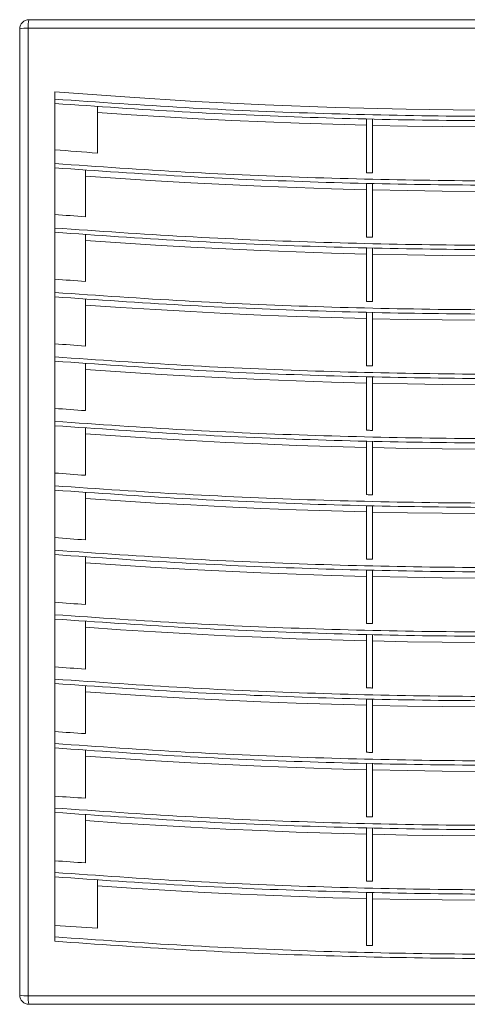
# Model space of a CAD drawing. Header units: millimetres. Extents: x -169 to 690, y -95 to 425.
# Tile 4 of 6: x 138 to 284, y 103 to 425. Entities that reach past the tile are written whole.
import ezdxf

# ---------------------------------------------------------------- set-up
doc = ezdxf.new("R2010")
doc.units = ezdxf.units.MM

msp = doc.modelspace()

# ---------------------------------------------------------------- linework, layer by layer
at = {"color": 7, "linetype": 'Continuous', "lineweight": 15}
for p, q in [((140.55, 425.41), (456.55, 425.41)), ((137.55, 106.41), (137.55, 422.41)), ((456.79, 422.65), (140.31, 422.65)), ((140.31, 422.65), (140.31, 106.17)), ((149.05, 401.84), (149.05, 399.44)), ((149.05, 399.44), (149.05, 398.02)), ((149.05, 398.02), (149.05, 380.72)), ((163.05, 381.79), (163.05, 397.01)), ((251.05, 375.38), (251.05, 393.04)), ((253.05, 393), (253.05, 375.33)), ((149.05, 380.72), (149.05, 378.36)), ((149.05, 378.36), (149.05, 376.95)), ((149.05, 376.95), (149.05, 359.6)), ((159.05, 360.95), (159.05, 376.21)), ((251.05, 354.32), (251.05, 371.97)), ((253.05, 371.92), (253.05, 354.27)), ((149.05, 359.6), (149.05, 357.28)), ((149.05, 357.28), (149.05, 355.87)), ((149.05, 355.87), (149.05, 338.48)), ((159.05, 339.82), (159.05, 355.14)), ((251.05, 333.26), (251.05, 350.89)), ((253.05, 350.84), (253.05, 333.22)), ((149.05, 338.48), (149.05, 336.21)), ((149.05, 336.21), (149.05, 334.79)), ((149.05, 334.79), (149.05, 317.37)), ((159.05, 318.68), (159.05, 334.06)), ((251.05, 312.2), (251.05, 329.81)), ((253.05, 329.77), (253.05, 312.16)), ((149.05, 317.37), (149.05, 315.13)), ((149.05, 315.13), (149.05, 313.72)), ((149.05, 313.72), (149.05, 296.25)), ((159.05, 297.55), (159.05, 312.98)), ((251.05, 291.14), (251.05, 308.73)), ((253.05, 308.69), (253.05, 291.1)), ((149.05, 296.25), (149.05, 294.05)), ((149.05, 294.05), (149.05, 292.64)), ((149.05, 292.64), (149.05, 275.13)), ((159.05, 276.42), (159.05, 291.9)), ((251.05, 270.08), (251.05, 287.66)), ((253.05, 287.61), (253.05, 270.04)), ((149.05, 275.13), (149.05, 272.98)), ((149.05, 272.98), (149.05, 271.56)), ((149.05, 271.56), (149.05, 254.02)), ((159.05, 255.29), (159.05, 270.83)), ((251.05, 249.02), (251.05, 266.58)), ((253.05, 266.54), (253.05, 248.97)), ((149.05, 254.02), (149.05, 251.9)), ((149.05, 251.9), (149.05, 250.48)), ((149.05, 250.48), (149.05, 232.91)), ((159.05, 234.17), (159.05, 249.75)), ((251.05, 227.96), (251.05, 245.5)), ((253.05, 245.46), (253.05, 227.91)), ((149.05, 232.91), (149.05, 230.82)), ((149.05, 230.82), (149.05, 229.41)), ((149.05, 229.41), (149.05, 211.79)), ((159.05, 213.04), (159.05, 228.67)), ((251.05, 206.89), (251.05, 224.43)), ((253.05, 224.38), (253.05, 206.85)), ((149.05, 211.79), (149.05, 209.74)), ((149.05, 209.74), (149.05, 208.33)), ((149.05, 208.33), (149.05, 190.68)), ((159.05, 191.92), (159.05, 207.6)), ((251.05, 185.83), (251.05, 203.35)), ((253.05, 203.3), (253.05, 185.78)), ((149.05, 190.68), (149.05, 188.67)), ((149.05, 188.67), (149.05, 187.25)), ((149.05, 187.25), (149.05, 169.57)), ((159.05, 170.79), (159.05, 186.52)), ((251.05, 164.76), (251.05, 182.27)), ((253.05, 182.23), (253.05, 164.72)), ((149.05, 169.57), (149.05, 167.59)), ((149.05, 167.59), (149.05, 166.18)), ((149.05, 166.18), (149.05, 148.46)), ((159.05, 149.67), (159.05, 165.44)), ((251.05, 143.7), (251.05, 161.2)), ((253.05, 161.15), (253.05, 143.65)), ((149.05, 148.46), (149.05, 146.51)), ((149.05, 146.51), (149.05, 145.1)), ((149.05, 145.1), (149.05, 127.35)), ((163.05, 128.29), (163.05, 144.09)), ((251.05, 122.63), (251.05, 140.12)), ((253.05, 140.07), (253.05, 122.59)), ((149.05, 127.35), (149.05, 125.44)), ((149.05, 125.44), (149.05, 124.02)), ((140.31, 106.17), (456.79, 106.17)), ((456.55, 103.41), (140.55, 103.41))]:
    msp.add_line(p, q, dxfattribs=at)
at = {"color": 7, "linetype": 'Continuous', "lineweight": 15, "flags": 128}
for points in [[(448.05, 401.84), (425.13, 400.14), (402.16, 398.71), (379.17, 397.57), (356.15, 396.72), (333.12, 396.15), (310.07, 395.87), (287.02, 395.87), (263.98, 396.15), (240.94, 396.72), (217.93, 397.57), (194.93, 398.71), (171.97, 400.14), (149.05, 401.84)], [(163.05, 395.05), (174.03, 394.31), (185.01, 393.64), (196, 393.02), (207, 392.47), (218.01, 391.99), (229.02, 391.56), (240.03, 391.2), (251.05, 390.9)], [(253.05, 390.85), (264.42, 390.62), (275.8, 390.45), (287.17, 390.35), (298.55, 390.32), (309.93, 390.35), (321.3, 390.45), (332.68, 390.62), (344.05, 390.85)], [(163.05, 381.79), (161.3, 381.92), (159.55, 382.05), (157.8, 382.18), (156.05, 382.31), (154.3, 382.45), (152.55, 382.58), (150.8, 382.72), (149.05, 382.86)], [(159.05, 374.26), (170.52, 373.46), (182.01, 372.74), (193.5, 372.08), (205, 371.49), (216.5, 370.97), (228.01, 370.52), (239.53, 370.14), (251.05, 369.82)], [(251.05, 375.38), (251.3, 375.37), (251.55, 375.37), (251.8, 375.36), (252.05, 375.35), (252.3, 375.35), (252.55, 375.34), (252.8, 375.34), (253.05, 375.33)], [(253.05, 369.77), (264.42, 369.54), (275.8, 369.37), (287.17, 369.27), (298.55, 369.24), (309.93, 369.27), (321.3, 369.37), (332.68, 369.54), (344.05, 369.77)], [(159.05, 360.95), (157.8, 361.04), (156.55, 361.14), (155.3, 361.23), (154.05, 361.33), (152.8, 361.42), (151.55, 361.52), (150.3, 361.62), (149.05, 361.71)], [(251.05, 354.32), (251.3, 354.32), (251.55, 354.31), (251.8, 354.3), (252.05, 354.3), (252.3, 354.29), (252.55, 354.29), (252.8, 354.28), (253.05, 354.27)], [(159.05, 353.18), (170.52, 352.39), (182.01, 351.66), (193.5, 351), (205, 350.42), (216.5, 349.9), (228.01, 349.44), (239.53, 349.06), (251.05, 348.74)], [(253.05, 348.7), (264.42, 348.46), (275.8, 348.3), (287.17, 348.2), (298.55, 348.16), (309.93, 348.2), (321.3, 348.3), (332.68, 348.46), (344.05, 348.7)], [(159.05, 339.82), (157.8, 339.91), (156.55, 340), (155.3, 340.09), (154.05, 340.19), (152.8, 340.28), (151.55, 340.38), (150.3, 340.47), (149.05, 340.57)], [(159.05, 332.1), (170.52, 331.31), (182.01, 330.58), (193.5, 329.93), (205, 329.34), (216.5, 328.82), (228.01, 328.37), (239.53, 327.98), (251.05, 327.67)], [(251.05, 333.26), (251.3, 333.26), (251.55, 333.25), (251.8, 333.25), (252.05, 333.24), (252.3, 333.23), (252.55, 333.23), (252.8, 333.22), (253.05, 333.22)], [(253.05, 327.62), (264.42, 327.39), (275.8, 327.22), (287.17, 327.12), (298.55, 327.09), (309.93, 327.12), (321.3, 327.22), (332.68, 327.39), (344.05, 327.62)], [(159.05, 318.68), (157.8, 318.77), (156.55, 318.87), (155.3, 318.96), (154.05, 319.05), (152.8, 319.14), (151.55, 319.24), (150.3, 319.33), (149.05, 319.43)], [(159.05, 311.03), (170.52, 310.23), (182.01, 309.51), (193.5, 308.85), (205, 308.26), (216.5, 307.74), (228.01, 307.29), (239.53, 306.91), (251.05, 306.59)], [(251.05, 312.2), (251.3, 312.2), (251.55, 312.19), (251.8, 312.19), (252.05, 312.18), (252.3, 312.17), (252.55, 312.17), (252.8, 312.16), (253.05, 312.16)], [(253.05, 306.54), (264.42, 306.31), (275.8, 306.14), (287.17, 306.04), (298.55, 306.01), (309.93, 306.04), (321.3, 306.14), (332.68, 306.31), (344.05, 306.54)], [(159.05, 297.55), (157.8, 297.64), (156.55, 297.73), (155.3, 297.82), (154.05, 297.91), (152.8, 298.01), (151.55, 298.1), (150.3, 298.2), (149.05, 298.29)], [(159.05, 289.95), (170.52, 289.16), (182.01, 288.43), (193.5, 287.77), (205, 287.18), (216.5, 286.66), (228.01, 286.21), (239.53, 285.83), (251.05, 285.51)], [(251.05, 291.14), (251.3, 291.14), (251.55, 291.13), (251.8, 291.13), (252.05, 291.12), (252.3, 291.11), (252.55, 291.11), (252.8, 291.1), (253.05, 291.1)], [(253.05, 285.46), (264.42, 285.23), (275.8, 285.07), (287.17, 284.97), (298.55, 284.93), (309.93, 284.97), (321.3, 285.07), (332.68, 285.23), (344.05, 285.46)], [(159.05, 276.42), (157.8, 276.51), (156.55, 276.6), (155.3, 276.69), (154.05, 276.78), (152.8, 276.87), (151.55, 276.97), (150.3, 277.06), (149.05, 277.15)], [(159.05, 268.87), (170.52, 268.08), (182.01, 267.35), (193.5, 266.7), (205, 266.11), (216.5, 265.59), (228.01, 265.14), (239.53, 264.75), (251.05, 264.44)], [(251.05, 270.08), (251.3, 270.08), (251.55, 270.07), (251.8, 270.07), (252.05, 270.06), (252.3, 270.05), (252.55, 270.05), (252.8, 270.04), (253.05, 270.04)], [(253.05, 264.39), (264.42, 264.15), (275.8, 263.99), (287.17, 263.89), (298.55, 263.86), (309.93, 263.89), (321.3, 263.99), (332.68, 264.15), (344.05, 264.39)], [(159.05, 255.29), (157.8, 255.38), (156.55, 255.47), (155.3, 255.56), (154.05, 255.65), (152.8, 255.74), (151.55, 255.83), (150.3, 255.92), (149.05, 256.02)], [(251.05, 249.02), (251.3, 249.01), (251.55, 249.01), (251.8, 249), (252.05, 249), (252.3, 248.99), (252.55, 248.99), (252.8, 248.98), (253.05, 248.97)], [(159.05, 247.79), (170.52, 247), (182.01, 246.28), (193.5, 245.62), (205, 245.03), (216.5, 244.51), (228.01, 244.06), (239.53, 243.67), (251.05, 243.36)], [(253.05, 243.31), (264.42, 243.08), (275.8, 242.91), (287.17, 242.81), (298.55, 242.78), (309.93, 242.81), (321.3, 242.91), (332.68, 243.08), (344.05, 243.31)], [(159.05, 234.17), (157.8, 234.25), (156.55, 234.34), (155.3, 234.43), (154.05, 234.52), (152.8, 234.61), (151.55, 234.7), (150.3, 234.79), (149.05, 234.88)], [(159.05, 226.72), (170.52, 225.92), (182.01, 225.2), (193.5, 224.54), (205, 223.95), (216.5, 223.43), (228.01, 222.98), (239.53, 222.6), (251.05, 222.28)], [(251.05, 227.96), (251.3, 227.95), (251.55, 227.95), (251.8, 227.94), (252.05, 227.93), (252.3, 227.93), (252.55, 227.92), (252.8, 227.92), (253.05, 227.91)], [(253.05, 222.23), (264.42, 222), (275.8, 221.83), (287.17, 221.73), (298.55, 221.7), (309.93, 221.73), (321.3, 221.83), (332.68, 222), (344.05, 222.23)], [(159.05, 213.04), (157.8, 213.13), (156.55, 213.21), (155.3, 213.3), (154.05, 213.39), (152.8, 213.48), (151.55, 213.57), (150.3, 213.66), (149.05, 213.75)], [(251.05, 206.89), (251.3, 206.89), (251.55, 206.88), (251.8, 206.88), (252.05, 206.87), (252.3, 206.87), (252.55, 206.86), (252.8, 206.85), (253.05, 206.85)], [(159.05, 205.64), (170.52, 204.85), (182.01, 204.12), (193.5, 203.47), (205, 202.88), (216.5, 202.36), (228.01, 201.9), (239.53, 201.52), (251.05, 201.2)], [(253.05, 201.16), (264.42, 200.92), (275.8, 200.76), (287.17, 200.66), (298.55, 200.62), (309.93, 200.66), (321.3, 200.76), (332.68, 200.92), (344.05, 201.16)], [(159.05, 191.92), (157.8, 192), (156.55, 192.09), (155.3, 192.17), (154.05, 192.26), (152.8, 192.35), (151.55, 192.44), (150.3, 192.53), (149.05, 192.62)], [(159.05, 184.56), (170.52, 183.77), (182.01, 183.05), (193.5, 182.39), (205, 181.8), (216.5, 181.28), (228.01, 180.83), (239.53, 180.44), (251.05, 180.13)], [(251.05, 185.83), (251.3, 185.82), (251.55, 185.82), (251.8, 185.81), (252.05, 185.81), (252.3, 185.8), (252.55, 185.8), (252.8, 185.79), (253.05, 185.78)], [(253.05, 180.08), (264.42, 179.85), (275.8, 179.68), (287.17, 179.58), (298.55, 179.55), (309.93, 179.58), (321.3, 179.68), (332.68, 179.85), (344.05, 180.08)], [(159.05, 170.79), (157.8, 170.88), (156.55, 170.96), (155.3, 171.05), (154.05, 171.13), (152.8, 171.22), (151.55, 171.31), (150.3, 171.4), (149.05, 171.48)], [(251.05, 164.76), (251.3, 164.76), (251.55, 164.75), (251.8, 164.75), (252.05, 164.74), (252.3, 164.74), (252.55, 164.73), (252.8, 164.73), (253.05, 164.72)], [(159.05, 163.49), (170.52, 162.69), (182.01, 161.97), (193.5, 161.31), (205, 160.72), (216.5, 160.2), (228.01, 159.75), (239.53, 159.37), (251.05, 159.05)], [(253.05, 159), (264.42, 158.77), (275.8, 158.6), (287.17, 158.5), (298.55, 158.47), (309.93, 158.5), (321.3, 158.6), (332.68, 158.77), (344.05, 159)], [(159.05, 149.67), (157.8, 149.75), (156.55, 149.84), (155.3, 149.92), (154.05, 150.01), (152.8, 150.09), (151.55, 150.18), (150.3, 150.27), (149.05, 150.36)], [(163.05, 142.13), (174.03, 141.39), (185.01, 140.71), (196, 140.1), (207, 139.55), (218.01, 139.06), (229.02, 138.64), (240.03, 138.27), (251.05, 137.97)], [(251.05, 143.7), (251.3, 143.69), (251.55, 143.69), (251.8, 143.68), (252.05, 143.68), (252.3, 143.67), (252.55, 143.67), (252.8, 143.66), (253.05, 143.65)], [(253.05, 137.93), (264.42, 137.69), (275.8, 137.53), (287.17, 137.43), (298.55, 137.39), (309.93, 137.43), (321.3, 137.53), (332.68, 137.69), (344.05, 137.93)], [(163.05, 128.29), (161.3, 128.4), (159.55, 128.51), (157.8, 128.63), (156.05, 128.75), (154.3, 128.86), (152.55, 128.98), (150.8, 129.1), (149.05, 129.23)], [(251.05, 122.63), (251.3, 122.63), (251.55, 122.62), (251.8, 122.61), (252.05, 122.61), (252.3, 122.6), (252.55, 122.6), (252.8, 122.59), (253.05, 122.59)]]:
    msp.add_lwpolyline(points, dxfattribs=at)
at = {"color": 7, "linetype": 'Continuous', "lineweight": 15}
for centre, radius, start, end in [((140.55, 422.41), 3, 90, 180), ((148.95, 423.3), 8.66, 165.8776, 184.3013), ((139.66, 414.01), 8.66, 85.6987, 104.1224), ((139.66, 114.81), 8.66, 255.8767, 274.3026), ((140.55, 106.41), 3, 180, 270), ((148.95, 105.52), 8.66, 175.6986, 194.1225)]:
    msp.add_arc(centre, radius, start, end, dxfattribs=at)
for points, knots in [([(448.05, 399.44), (433.85, 398.45), (405.45, 396.47), (362.73, 394.67), (319.95, 393.74), (277.15, 393.74), (234.37, 394.67), (191.64, 396.47), (163.25, 398.45), (149.05, 399.44)], [0, 0, 0, 0, 0.1429, 0.285699, 0.428531, 0.57147, 0.714302, 0.857101, 1, 1, 1, 1]), ([(149.05, 398.02), (162.95, 397.05), (190.75, 395.11), (232.62, 393.32), (274.56, 392.36), (317.21, 392.29), (360.49, 393.18), (404.35, 394.99), (433.49, 397.01), (448.05, 398.02)], [0, 0, 0, 0, 0.139835, 0.279831, 0.419926, 0.560057, 0.706831, 0.853502, 1, 1, 1, 1]), ([(448.05, 378.36), (433.85, 377.37), (405.45, 375.39), (362.73, 373.6), (319.95, 372.66), (277.15, 372.66), (234.37, 373.6), (191.64, 375.39), (163.25, 377.37), (149.05, 378.36)], [0, 0, 0, 0, 0.1429, 0.285699, 0.428531, 0.57147, 0.714302, 0.857101, 1, 1, 1, 1]), ([(149.05, 376.95), (162.95, 375.98), (190.75, 374.04), (232.62, 372.25), (274.56, 371.28), (317.21, 371.22), (360.49, 372.1), (404.35, 373.91), (433.49, 375.93), (448.05, 376.95)], [0, 0, 0, 0, 0.139835, 0.279831, 0.419926, 0.560057, 0.706831, 0.853502, 1, 1, 1, 1]), ([(448.05, 357.28), (433.85, 356.29), (405.45, 354.32), (362.73, 352.52), (319.95, 351.58), (277.15, 351.58), (234.37, 352.52), (191.64, 354.32), (163.25, 356.29), (149.05, 357.28)], [0, 0, 0, 0, 0.1429, 0.285699, 0.428531, 0.57147, 0.714302, 0.857101, 1, 1, 1, 1]), ([(149.05, 355.87), (162.95, 354.9), (190.75, 352.96), (232.62, 351.17), (274.56, 350.2), (317.21, 350.14), (360.49, 351.03), (404.35, 352.83), (433.49, 354.86), (448.05, 355.87)], [0, 0, 0, 0, 0.139835, 0.279831, 0.419926, 0.560057, 0.706831, 0.853502, 1, 1, 1, 1]), ([(448.05, 336.21), (433.85, 335.22), (405.45, 333.24), (362.73, 331.44), (319.95, 330.5), (277.15, 330.5), (234.37, 331.44), (191.64, 333.24), (163.25, 335.22), (149.05, 336.21)], [0, 0, 0, 0, 0.1429, 0.285699, 0.428531, 0.57147, 0.714302, 0.857101, 1, 1, 1, 1]), ([(149.05, 334.79), (162.95, 333.82), (190.75, 331.88), (232.62, 330.09), (274.56, 329.13), (317.21, 329.06), (360.49, 329.95), (404.35, 331.76), (433.49, 333.78), (448.05, 334.79)], [0, 0, 0, 0, 0.139835, 0.279831, 0.419926, 0.560057, 0.706831, 0.853502, 1, 1, 1, 1]), ([(448.05, 315.13), (433.85, 314.14), (405.45, 312.16), (362.73, 310.36), (319.95, 309.43), (277.15, 309.43), (234.37, 310.36), (191.64, 312.16), (163.25, 314.14), (149.05, 315.13)], [0, 0, 0, 0, 0.1429, 0.285699, 0.428531, 0.57147, 0.714302, 0.857101, 1, 1, 1, 1]), ([(149.05, 313.72), (162.95, 312.75), (190.75, 310.81), (232.62, 309.02), (274.56, 308.05), (317.21, 307.98), (360.49, 308.87), (404.35, 310.68), (433.49, 312.7), (448.05, 313.72)], [0, 0, 0, 0, 0.139835, 0.279831, 0.419926, 0.560057, 0.706831, 0.853502, 1, 1, 1, 1]), ([(448.05, 294.05), (433.85, 293.06), (405.45, 291.09), (362.73, 289.29), (319.95, 288.35), (277.15, 288.35), (234.37, 289.29), (191.64, 291.09), (163.25, 293.06), (149.05, 294.05)], [0, 0, 0, 0, 0.1429004, 0.2856994, 0.4285306, 0.57147, 0.7143018, 0.8571006, 1, 1, 1, 1]), ([(149.05, 292.64), (162.95, 291.67), (190.75, 289.73), (232.62, 287.94), (274.56, 286.97), (317.21, 286.91), (360.49, 287.8), (404.35, 289.6), (433.49, 291.63), (448.05, 292.64)], [0, 0, 0, 0, 0.139835, 0.279831, 0.419926, 0.560057, 0.706831, 0.853502, 1, 1, 1, 1]), ([(448.05, 272.98), (433.85, 271.99), (405.45, 270.01), (362.73, 268.21), (319.95, 267.27), (277.15, 267.27), (234.37, 268.21), (191.64, 270.01), (163.25, 271.99), (149.05, 272.98)], [0, 0, 0, 0, 0.1429, 0.285699, 0.428531, 0.57147, 0.714302, 0.857101, 1, 1, 1, 1]), ([(149.05, 271.56), (162.95, 270.59), (190.75, 268.65), (232.62, 266.86), (274.56, 265.9), (317.21, 265.83), (360.49, 266.72), (404.35, 268.53), (433.49, 270.55), (448.05, 271.56)], [0, 0, 0, 0, 0.139835, 0.279831, 0.419926, 0.560057, 0.706831, 0.853502, 1, 1, 1, 1]), ([(448.05, 251.9), (433.85, 250.91), (405.45, 248.93), (362.73, 247.13), (319.95, 246.2), (277.15, 246.2), (234.37, 247.13), (191.64, 248.93), (163.25, 250.91), (149.05, 251.9)], [0, 0, 0, 0, 0.1429, 0.285699, 0.428531, 0.57147, 0.714302, 0.857101, 1, 1, 1, 1]), ([(149.05, 250.48), (162.95, 249.51), (190.75, 247.58), (232.62, 245.79), (274.56, 244.82), (317.21, 244.75), (360.49, 245.64), (404.35, 247.45), (433.49, 249.47), (448.05, 250.48)], [0, 0, 0, 0, 0.139835, 0.279831, 0.419926, 0.560057, 0.706831, 0.853502, 1, 1, 1, 1]), ([(448.05, 230.82), (433.85, 229.83), (405.45, 227.85), (362.73, 226.06), (319.95, 225.12), (277.15, 225.12), (234.37, 226.06), (191.64, 227.85), (163.25, 229.83), (149.05, 230.82)], [0, 0, 0, 0, 0.1429004, 0.2856994, 0.4285306, 0.57147, 0.7143018, 0.8571006, 1, 1, 1, 1]), ([(149.05, 229.41), (162.95, 228.44), (190.75, 226.5), (232.62, 224.71), (274.56, 223.74), (317.21, 223.68), (360.49, 224.57), (404.35, 226.37), (433.49, 228.4), (448.05, 229.41)], [0, 0, 0, 0, 0.139835, 0.279831, 0.419926, 0.560057, 0.706831, 0.853502, 1, 1, 1, 1]), ([(448.05, 209.74), (433.85, 208.76), (405.45, 206.78), (362.73, 204.98), (319.95, 204.04), (277.15, 204.04), (234.37, 204.98), (191.64, 206.78), (163.25, 208.76), (149.05, 209.74)], [0, 0, 0, 0, 0.1429, 0.285699, 0.428531, 0.57147, 0.714302, 0.857101, 1, 1, 1, 1]), ([(149.05, 208.33), (162.95, 207.36), (190.75, 205.42), (232.62, 203.63), (274.56, 202.67), (317.21, 202.6), (360.49, 203.49), (404.35, 205.3), (433.49, 207.32), (448.05, 208.33)], [0, 0, 0, 0, 0.139835, 0.279831, 0.419926, 0.560057, 0.706831, 0.853502, 1, 1, 1, 1]), ([(448.05, 188.67), (433.85, 187.68), (405.45, 185.7), (362.73, 183.9), (319.95, 182.97), (277.15, 182.97), (234.37, 183.9), (191.64, 185.7), (163.25, 187.68), (149.05, 188.67)], [0, 0, 0, 0, 0.1429, 0.285699, 0.428531, 0.57147, 0.714302, 0.857101, 1, 1, 1, 1]), ([(149.05, 187.25), (162.95, 186.28), (190.75, 184.34), (232.62, 182.55), (274.56, 181.59), (317.21, 181.52), (360.49, 182.41), (404.35, 184.22), (433.49, 186.24), (448.05, 187.25)], [0, 0, 0, 0, 0.139835, 0.279831, 0.419926, 0.560057, 0.706831, 0.853502, 1, 1, 1, 1]), ([(448.05, 167.59), (433.85, 166.6), (405.45, 164.62), (362.73, 162.83), (319.95, 161.89), (277.15, 161.89), (234.37, 162.83), (191.64, 164.62), (163.25, 166.6), (149.05, 167.59)], [0, 0, 0, 0, 0.1429004, 0.2856994, 0.4285306, 0.57147, 0.7143018, 0.8571006, 1, 1, 1, 1]), ([(149.05, 166.18), (162.95, 165.21), (190.75, 163.27), (232.62, 161.48), (274.56, 160.51), (317.21, 160.45), (360.49, 161.34), (404.35, 163.14), (433.49, 165.17), (448.05, 166.18)], [0, 0, 0, 0, 0.139835, 0.279831, 0.419926, 0.560057, 0.706831, 0.853502, 1, 1, 1, 1]), ([(448.05, 146.51), (433.85, 145.52), (405.45, 143.55), (362.73, 141.75), (319.95, 140.81), (277.15, 140.81), (234.37, 141.75), (191.64, 143.55), (163.25, 145.52), (149.05, 146.51)], [0, 0, 0, 0, 0.1429, 0.285699, 0.428531, 0.57147, 0.714302, 0.857101, 1, 1, 1, 1]), ([(149.05, 145.1), (162.95, 144.13), (190.75, 142.19), (232.62, 140.4), (274.56, 139.43), (317.21, 139.37), (360.49, 140.26), (404.35, 142.06), (433.49, 144.09), (448.05, 145.1)], [0, 0, 0, 0, 0.139835, 0.279831, 0.419926, 0.560057, 0.706831, 0.853502, 1, 1, 1, 1]), ([(448.05, 125.44), (433.85, 124.45), (405.45, 122.47), (362.73, 120.67), (319.95, 119.74), (277.15, 119.74), (234.37, 120.67), (191.64, 122.47), (163.25, 124.45), (149.05, 125.44)], [0, 0, 0, 0, 0.1429, 0.285699, 0.428531, 0.57147, 0.714302, 0.857101, 1, 1, 1, 1]), ([(149.05, 124.02), (162.95, 123.05), (190.75, 121.11), (232.62, 119.32), (274.56, 118.36), (317.21, 118.29), (360.49, 119.18), (404.35, 120.99), (433.49, 123.01), (448.05, 124.02)], [0, 0, 0, 0, 0.139835, 0.279831, 0.419926, 0.560057, 0.706831, 0.853502, 1, 1, 1, 1])]:
    msp.add_open_spline(points, degree=3, knots=knots, dxfattribs=at)

doc.saveas('drawing.dxf')
